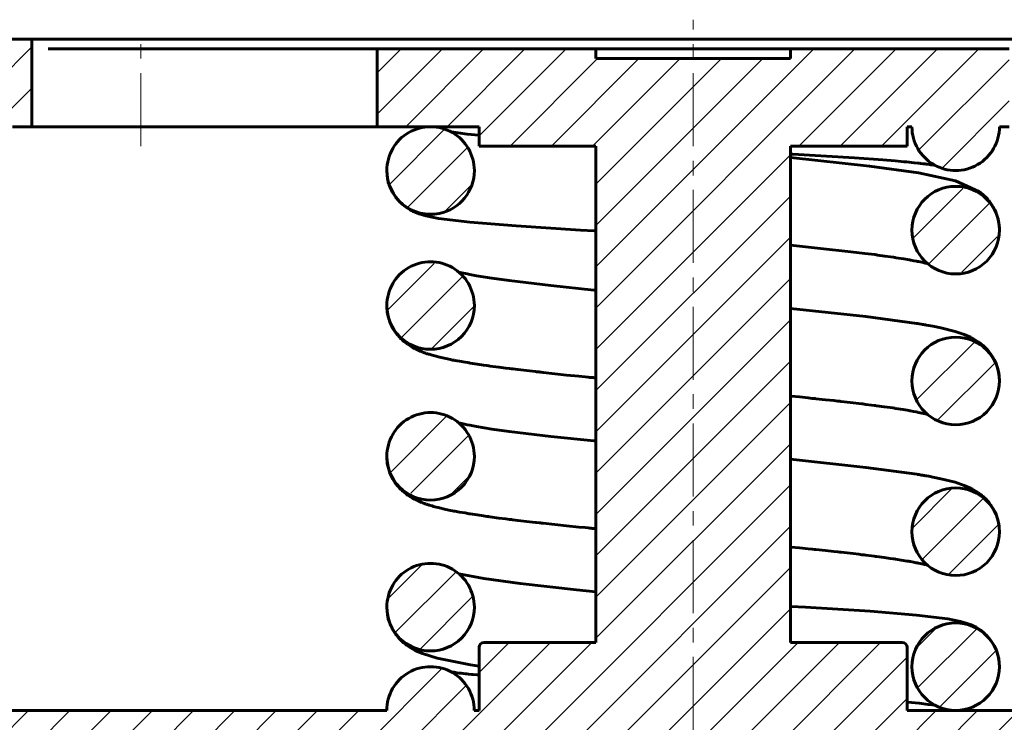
# Model space of a CAD drawing. Header units: millimetres. Extents: x 0 to 420, y 0 to 297.
# Tile 4 of 6: x 145 to 247, y 149 to 222. Entities that reach past the tile are written whole.
import ezdxf

# ---------------------------------------------------------------- set-up
doc = ezdxf.new("R2010")
doc.units = ezdxf.units.MM
doc.linetypes.add('K5LT_AXLED', pattern=[12, 7.5, -1.5, 1.5, -1.5])
doc.linetypes.add('K5LT_BASIC', pattern=[0])
doc.layers.add('Системный слой (1)', color=251, linetype='Continuous', true_color=0x6c6c6c)

# ---------------------------------------------------------------- blocks, each defined once
blk = doc.blocks.new('U0')
at = {"layer": 'Системный слой (1)', "color": 143, "linetype": 'K5LT_BASIC', "lineweight": 60, "true_color": 0x33acca}
for start, end in [(0.0057, 180.0083), (180.0083, 281.5032), (281.5032, 0.0057)]:
    blk.add_arc((187.68, 206.09), 4.5, start, end, dxfattribs=at)
blk = doc.blocks.new('U1')
at = {"layer": 'Системный слой (1)', "color": 143, "linetype": 'K5LT_BASIC', "lineweight": 60, "true_color": 0x33acca}
for start, end in [(0.0081, 180.006), (180.006, 270), (270, 0.0081)]:
    blk.add_arc((241.68, 155.09), 4.5, start, end, dxfattribs=at)
blk = doc.blocks.new('U2')
at = {"layer": 'Системный слой (1)', "color": 143, "linetype": 'K5LT_BASIC', "lineweight": 60, "true_color": 0x33acca}
for start, end in [(0.0036, 180.005), (180.005, 270), (270, 0.0036)]:
    blk.add_arc((187.68, 176.71), 4.5, start, end, dxfattribs=at)
blk = doc.blocks.new('U3')
at = {"layer": 'Системный слой (1)', "color": 143, "linetype": 'K5LT_BASIC', "lineweight": 60, "true_color": 0x33acca}
for start, end in [(0.0036, 180.005), (180.005, 270), (270, 0.0036)]:
    blk.add_arc((187.68, 192.21), 4.5, start, end, dxfattribs=at)
blk = doc.blocks.new('U4')
at = {"layer": 'Системный слой (1)', "color": 143, "linetype": 'K5LT_BASIC', "lineweight": 60, "true_color": 0x33acca}
for start, end in [(0.0654, 180.0056), (180.0056, 270), (270, 0.0654)]:
    blk.add_arc((241.68, 168.96), 4.5, start, end, dxfattribs=at)
blk = doc.blocks.new('U5')
at = {"layer": 'Системный слой (1)', "color": 143, "linetype": 'K5LT_BASIC', "lineweight": 60, "true_color": 0x33acca}
for start, end in [(0.0654, 180.0056), (180.0056, 270), (270, 0.0654)]:
    blk.add_arc((241.68, 199.96), 4.5, start, end, dxfattribs=at)
blk = doc.blocks.new('U6')
at = {"layer": 'Системный слой (1)', "color": 143, "linetype": 'K5LT_BASIC', "lineweight": 60, "true_color": 0x33acca}
for start, end in [(0.0654, 180.0056), (180.0056, 270), (270, 0.0654)]:
    blk.add_arc((241.68, 184.46), 4.5, start, end, dxfattribs=at)
blk = doc.blocks.new('U7')
at = {"layer": 'Системный слой (1)', "color": 143, "linetype": 'K5LT_BASIC', "lineweight": 60, "true_color": 0x33acca}
for start, end in [(0.0036, 180.005), (180.005, 270), (270, 0.0036)]:
    blk.add_arc((187.68, 161.21), 4.5, start, end, dxfattribs=at)
blk = doc.blocks.new('U8')
at = {"layer": 'Системный слой (1)', "color": 143, "linetype": 'K5LT_BASIC', "lineweight": 60, "true_color": 0x33acca}
for p, q in [((189.79, 210.06), (190.51, 209.96)), ((190.51, 209.96), (191.44, 209.84)), ((191.44, 209.84), (192.63, 209.72)), ((192.63, 209.72), (192.68, 209.72))]:
    blk.add_line(p, q, dxfattribs=at)
blk = doc.blocks.new('U9')
at = {"layer": 'Системный слой (1)', "color": 143, "linetype": 'K5LT_BASIC', "lineweight": 60, "true_color": 0x33acca}
for p, q in [((189.79, 154.56), (189.9, 154.54)), ((189.9, 154.54), (190.08, 154.52)), ((190.08, 154.52), (190.11, 154.51)), ((190.11, 154.51), (190.12, 154.51)), ((190.12, 154.51), (190.13, 154.51)), ((190.13, 154.51), (190.17, 154.5)), ((190.17, 154.5), (190.24, 154.49)), ((190.24, 154.49), (190.39, 154.47)), ((190.39, 154.47), (190.63, 154.44)), ((190.63, 154.44), (190.64, 154.44)), ((190.64, 154.44), (190.67, 154.44)), ((190.67, 154.44), (190.72, 154.43)), ((190.72, 154.43), (190.81, 154.42)), ((190.81, 154.42), (191.02, 154.39)), ((191.02, 154.39), (191.26, 154.36)), ((191.26, 154.36), (191.28, 154.36)), ((191.28, 154.36), (191.32, 154.36)), ((191.32, 154.36), (191.41, 154.35)), ((191.41, 154.35), (191.58, 154.33)), ((191.58, 154.33), (191.9, 154.29)), ((191.9, 154.29), (192.07, 154.28)), ((192.07, 154.28), (192.47, 154.24)), ((192.47, 154.24), (192.68, 154.22))]:
    blk.add_line(p, q, dxfattribs=at)
blk = doc.blocks.new('U10')
at = {"layer": 'Системный слой (1)', "color": 143, "linetype": 'K5LT_BASIC', "lineweight": 60, "true_color": 0x33acca}
for p, q in [((183.18, 206.09), (183.24, 205.35)), ((183.24, 205.35), (183.24, 205.34)), ((183.24, 205.34), (183.24, 205.31)), ((183.24, 205.31), (183.25, 205.25)), ((183.25, 205.25), (183.28, 205.13)), ((183.28, 205.13), (183.33, 204.9)), ((183.33, 204.9), (183.41, 204.65)), ((183.41, 204.65), (183.42, 204.63)), ((183.42, 204.63), (183.43, 204.6)), ((183.43, 204.6), (183.44, 204.55)), ((183.44, 204.55), (183.49, 204.44)), ((183.49, 204.44), (183.58, 204.22)), ((183.58, 204.22), (183.69, 203.99)), ((183.69, 203.99), (183.7, 203.97)), ((183.7, 203.97), (183.71, 203.95)), ((183.71, 203.95), (183.74, 203.89)), ((183.74, 203.89), (183.8, 203.79)), ((183.8, 203.79), (183.92, 203.6)), ((183.92, 203.6), (184.06, 203.39)), ((184.06, 203.39), (184.06, 203.38)), ((184.06, 203.38), (184.08, 203.36)), ((184.08, 203.36), (184.11, 203.31)), ((184.11, 203.31), (184.18, 203.23)), ((184.18, 203.23), (184.33, 203.05)), ((184.33, 203.05), (184.49, 202.88)), ((184.49, 202.88), (184.5, 202.87)), ((184.5, 202.87), (184.52, 202.85)), ((184.52, 202.85), (184.56, 202.81)), ((184.56, 202.81), (184.64, 202.74)), ((184.64, 202.74), (184.79, 202.6)), ((184.79, 202.6), (185.1, 202.35)), ((185.1, 202.35), (185.25, 202.25)), ((185.25, 202.25), (185.47, 202.11)), ((185.47, 202.11), (185.48, 202.1)), ((185.48, 202.1), (185.49, 202.09)), ((185.49, 202.09), (185.52, 202.08)), ((185.52, 202.08), (185.59, 202.04)), ((185.59, 202.04), (185.71, 201.97)), ((185.71, 201.97), (185.75, 201.95)), ((185.75, 201.95), (185.87, 201.89)), ((185.87, 201.89), (186.09, 201.79)), ((186.09, 201.79), (186.49, 201.63)), ((186.49, 201.63), (187.18, 201.43)), ((187.18, 201.43), (188.48, 201.17)), ((188.48, 201.17), (191.72, 200.78)), ((191.72, 200.78), (196.47, 200.39)), ((196.47, 200.39), (203.11, 199.97)), ((203.11, 199.97), (204.5, 199.89)), ((204.5, 199.89), (204.61, 199.89)), ((204.61, 199.89), (204.64, 199.88)), ((204.64, 199.88), (204.68, 199.88))]:
    blk.add_line(p, q, dxfattribs=at)
blk = doc.blocks.new('U11')
at = {"layer": 'Системный слой (1)', "color": 143, "linetype": 'K5LT_BASIC', "lineweight": 60, "true_color": 0x33acca}
for p, q in [((183.18, 161.21), (183.24, 160.47)), ((183.24, 160.47), (183.24, 160.46)), ((183.24, 160.46), (183.24, 160.43)), ((183.24, 160.43), (183.25, 160.37)), ((183.25, 160.37), (183.28, 160.25)), ((183.28, 160.25), (183.33, 160.02)), ((183.33, 160.02), (183.41, 159.76)), ((183.41, 159.76), (183.41, 159.75)), ((183.41, 159.75), (183.42, 159.72)), ((183.42, 159.72), (183.44, 159.66)), ((183.44, 159.66), (183.48, 159.55)), ((183.48, 159.55), (183.57, 159.33)), ((183.57, 159.33), (183.68, 159.1)), ((183.68, 159.1), (183.69, 159.08)), ((183.69, 159.08), (183.7, 159.06)), ((183.7, 159.06), (183.73, 159.01)), ((183.73, 159.01), (183.78, 158.9)), ((183.78, 158.9), (183.9, 158.7)), ((183.9, 158.7), (184.04, 158.5)), ((184.04, 158.5), (184.04, 158.49)), ((184.04, 158.49), (184.05, 158.47)), ((184.05, 158.47), (184.08, 158.44)), ((184.08, 158.44), (184.13, 158.37)), ((184.13, 158.37), (184.23, 158.24)), ((184.23, 158.24), (184.39, 158.04)), ((184.39, 158.04), (184.56, 157.87)), ((184.56, 157.87), (184.9, 157.55)), ((184.9, 157.55), (185.09, 157.39)), ((185.09, 157.39), (185.21, 157.3)), ((185.21, 157.3), (185.69, 156.98)), ((185.69, 156.98), (186.1, 156.76)), ((186.1, 156.76), (186.86, 156.43)), ((186.86, 156.43), (188.35, 155.97)), ((188.35, 155.97), (191.78, 155.29)), ((191.78, 155.29), (192.68, 155.15))]:
    blk.add_line(p, q, dxfattribs=at)
blk = doc.blocks.new('U12')
at = {"layer": 'Системный слой (1)', "color": 143, "linetype": 'K5LT_BASIC', "lineweight": 60, "true_color": 0x33acca}
for p, q in [((224.7, 167.4), (224.68, 167.4)), ((224.68, 167.4), (224.68, 167.4)), ((224.71, 167.4), (224.7, 167.4)), ((224.72, 167.4), (224.71, 167.4)), ((224.73, 167.4), (224.72, 167.4)), ((224.72, 167.4), (224.72, 167.4)), ((224.72, 167.4), (224.72, 167.4)), ((224.73, 167.39), (224.73, 167.4)), ((224.74, 167.39), (224.73, 167.39)), ((224.73, 167.39), (224.73, 167.39)), ((224.73, 167.39), (224.73, 167.39)), ((224.75, 167.39), (224.74, 167.39)), ((225.62, 167.31), (224.75, 167.39)), ((226.5, 167.22), (225.62, 167.31)), ((226.93, 167.17), (226.5, 167.22)), ((227.15, 167.15), (226.93, 167.17)), ((227.25, 167.14), (227.15, 167.15)), ((227.31, 167.13), (227.25, 167.14)), ((228.29, 167.03), (227.31, 167.13)), ((229.14, 166.94), (228.29, 167.03)), ((229.55, 166.89), (229.14, 166.94)), ((229.76, 166.87), (229.55, 166.89)), ((229.86, 166.86), (229.76, 166.87)), ((229.91, 166.85), (229.86, 166.86)), ((231.13, 166.71), (229.91, 166.85)), ((231.73, 166.64), (231.13, 166.71)), ((232.03, 166.6), (231.73, 166.64)), ((232.17, 166.59), (232.03, 166.6)), ((232.24, 166.58), (232.17, 166.59)), ((232.28, 166.57), (232.24, 166.58)), ((232.45, 166.55), (232.28, 166.57)), ((233.02, 166.48), (232.45, 166.55)), ((233.3, 166.44), (233.02, 166.48)), ((233.43, 166.43), (233.3, 166.44)), ((233.5, 166.42), (233.43, 166.43)), ((233.54, 166.41), (233.5, 166.42)), ((234.31, 166.31), (233.54, 166.41)), ((234.93, 166.22), (234.31, 166.31)), ((235.23, 166.18), (234.93, 166.22)), ((235.37, 166.16), (235.23, 166.18)), ((235.44, 166.15), (235.37, 166.16)), ((235.48, 166.14), (235.44, 166.15)), ((236.28, 166.02), (235.48, 166.14)), ((236.68, 165.95), (236.28, 166.02)), ((236.87, 165.92), (236.68, 165.95)), ((236.97, 165.9), (236.87, 165.92)), ((237.01, 165.89), (236.97, 165.9)), ((237.04, 165.89), (237.01, 165.89)), ((237.35, 165.83), (237.04, 165.89)), ((237.61, 165.78), (237.35, 165.83)), ((237.74, 165.76), (237.61, 165.78)), ((237.8, 165.74), (237.74, 165.76)), ((237.83, 165.74), (237.8, 165.74)), ((237.85, 165.73), (237.83, 165.74)), ((237.86, 165.73), (237.85, 165.73)), ((238.21, 165.66), (237.86, 165.73)), ((238.36, 165.62), (238.21, 165.66)), ((238.44, 165.61), (238.36, 165.62)), ((238.48, 165.6), (238.44, 165.61)), ((238.49, 165.59), (238.48, 165.6)), ((238.5, 165.59), (238.49, 165.59)), ((238.54, 165.58), (238.5, 165.59)), ((238.77, 165.53), (238.54, 165.58))]:
    blk.add_line(p, q, dxfattribs=at)
blk = doc.blocks.new('U13')
at = {"layer": 'Системный слой (1)', "color": 143, "linetype": 'K5LT_BASIC', "lineweight": 60, "true_color": 0x33acca}
for p, q in [((183.18, 191.95), (183.18, 192.21)), ((183.2, 191.71), (183.18, 191.95)), ((183.22, 191.59), (183.2, 191.71)), ((183.23, 191.52), (183.22, 191.59)), ((183.23, 191.49), (183.23, 191.52)), ((183.23, 191.48), (183.23, 191.49)), ((183.28, 191.22), (183.23, 191.48)), ((183.34, 190.98), (183.28, 191.22)), ((183.38, 190.86), (183.34, 190.98)), ((183.39, 190.8), (183.38, 190.86)), ((183.4, 190.78), (183.39, 190.8)), ((183.41, 190.76), (183.4, 190.78)), ((183.49, 190.52), (183.41, 190.76)), ((183.59, 190.29), (183.49, 190.52)), ((183.64, 190.18), (183.59, 190.29)), ((183.66, 190.13), (183.64, 190.18)), ((183.68, 190.1), (183.66, 190.13)), ((183.68, 190.09), (183.68, 190.1)), ((183.81, 189.86), (183.68, 190.09)), ((183.94, 189.65), (183.81, 189.86)), ((184, 189.55), (183.94, 189.65)), ((184.04, 189.5), (184, 189.55)), ((184.05, 189.47), (184.04, 189.5)), ((184.06, 189.46), (184.05, 189.47)), ((184.08, 189.43), (184.06, 189.46)), ((184.3, 189.16), (184.08, 189.43)), ((184.41, 189.02), (184.3, 189.16)), ((184.47, 188.96), (184.41, 189.02)), ((184.5, 188.93), (184.47, 188.96)), ((184.52, 188.91), (184.5, 188.93)), ((184.53, 188.9), (184.52, 188.91)), ((184.63, 188.79), (184.53, 188.9)), ((184.71, 188.72), (184.63, 188.79)), ((184.74, 188.69), (184.71, 188.72)), ((184.76, 188.67), (184.74, 188.69)), ((184.77, 188.67), (184.76, 188.67)), ((184.94, 188.52), (184.77, 188.67)), ((185.16, 188.34), (184.94, 188.52)), ((185.27, 188.26), (185.16, 188.34)), ((185.32, 188.22), (185.27, 188.26)), ((185.35, 188.2), (185.32, 188.22)), ((185.36, 188.2), (185.35, 188.2)), ((185.57, 188.06), (185.36, 188.2)), ((185.83, 187.9), (185.57, 188.06)), ((185.96, 187.84), (185.83, 187.9)), ((186.02, 187.8), (185.96, 187.84)), ((186.05, 187.79), (186.02, 187.8)), ((186.06, 187.78), (186.05, 187.79)), ((186.39, 187.62), (186.06, 187.78)), ((186.62, 187.52), (186.39, 187.62)), ((186.74, 187.47), (186.62, 187.52)), ((186.8, 187.45), (186.74, 187.47)), ((186.83, 187.44), (186.8, 187.45)), ((186.85, 187.43), (186.83, 187.44)), ((186.94, 187.4), (186.85, 187.43)), ((187.05, 187.36), (186.94, 187.4)), ((187.13, 187.33), (187.05, 187.36)), ((187.18, 187.31), (187.13, 187.33)), ((187.23, 187.3), (187.18, 187.31)), ((187.27, 187.28), (187.23, 187.3)), ((187.34, 187.26), (187.27, 187.28)), ((187.47, 187.22), (187.34, 187.26)), ((187.54, 187.2), (187.47, 187.22)), ((187.83, 187.11), (187.54, 187.2)), ((187.97, 187.07), (187.83, 187.11)), ((188.25, 186.99), (187.97, 187.07)), ((188.45, 186.94), (188.25, 186.99)), ((189.26, 186.76), (188.45, 186.94)), ((189.72, 186.66), (189.26, 186.76)), ((189.95, 186.61), (189.72, 186.66)), ((190.07, 186.59), (189.95, 186.61)), ((190.13, 186.58), (190.07, 186.59)), ((190.16, 186.57), (190.13, 186.58)), ((190.66, 186.48), (190.16, 186.57)), ((191.22, 186.39), (190.66, 186.48)), ((191.5, 186.34), (191.22, 186.39)), ((191.65, 186.31), (191.5, 186.34)), ((191.72, 186.3), (191.65, 186.31)), ((191.76, 186.3), (191.72, 186.3)), ((192.46, 186.19), (191.76, 186.3)), ((193.13, 186.09), (192.46, 186.19)), ((193.48, 186.04), (193.13, 186.09)), ((193.66, 186.01), (193.48, 186.04)), ((193.75, 186), (193.66, 186.01)), ((193.79, 185.99), (193.75, 186)), ((194.7, 185.87), (193.79, 185.99)), ((195.43, 185.78), (194.7, 185.87)), ((195.8, 185.73), (195.43, 185.78)), ((195.99, 185.71), (195.8, 185.73)), ((196.09, 185.7), (195.99, 185.71)), ((196.14, 185.69), (196.09, 185.7)), ((196.66, 185.63), (196.14, 185.69)), ((197.85, 185.49), (196.66, 185.63)), ((198.46, 185.42), (197.85, 185.49)), ((198.57, 185.41), (198.46, 185.42)), ((198.83, 185.38), (198.57, 185.41)), ((198.96, 185.36), (198.83, 185.38)), ((199.02, 185.36), (198.96, 185.36)), ((199.05, 185.35), (199.02, 185.36)), ((199.26, 185.33), (199.05, 185.35)), ((201.67, 185.07), (199.26, 185.33)), ((202.93, 184.94), (201.67, 185.07)), ((203.57, 184.88), (202.93, 184.94)), ((203.9, 184.85), (203.57, 184.88)), ((204.06, 184.83), (203.9, 184.85)), ((204.23, 184.82), (204.06, 184.83)), ((204.27, 184.81), (204.23, 184.82)), ((204.31, 184.81), (204.27, 184.81)), ((204.36, 184.8), (204.31, 184.81)), ((204.41, 184.8), (204.36, 184.8)), ((204.5, 184.79), (204.41, 184.8)), ((204.68, 184.77), (204.5, 184.79))]:
    blk.add_line(p, q, dxfattribs=at)
blk = doc.blocks.new('U14')
at = {"layer": 'Системный слой (1)', "color": 143, "linetype": 'K5LT_BASIC', "lineweight": 60, "true_color": 0x33acca}
for p, q in [((190.58, 164.65), (193.15, 164.15)), ((193.15, 164.15), (196.88, 163.63)), ((196.88, 163.63), (202.67, 162.98)), ((202.67, 162.98), (204.68, 162.78))]:
    blk.add_line(p, q, dxfattribs=at)
blk = doc.blocks.new('U15')
at = {"layer": 'Системный слой (1)', "color": 143, "linetype": 'K5LT_BASIC', "lineweight": 60, "true_color": 0x33acca}
for p, q in [((224.68, 207.41), (232.82, 206.54)), ((232.82, 206.54), (237.86, 205.84)), ((237.86, 205.84), (241.66, 205.03)), ((241.66, 205.03), (244.05, 203.94)), ((244.05, 203.94), (244.14, 203.88)), ((244.14, 203.88), (244.15, 203.87)), ((244.15, 203.87), (244.17, 203.86)), ((244.17, 203.86), (244.22, 203.82)), ((244.22, 203.82), (244.31, 203.75)), ((244.31, 203.75), (244.49, 203.6)), ((244.49, 203.6), (244.54, 203.56)), ((244.54, 203.56), (244.83, 203.27)), ((244.83, 203.27), (245.04, 203.04)), ((245.04, 203.04), (245.05, 203.02)), ((245.05, 203.02), (245.07, 203)), ((245.07, 203), (245.11, 202.95)), ((245.11, 202.95), (245.19, 202.86)), ((245.19, 202.86), (245.33, 202.66)), ((245.33, 202.66), (245.46, 202.46)), ((245.46, 202.46), (245.47, 202.45)), ((245.47, 202.45), (245.48, 202.42)), ((245.48, 202.42), (245.51, 202.37)), ((245.51, 202.37), (245.57, 202.27)), ((245.57, 202.27), (245.69, 202.05)), ((245.69, 202.05), (245.79, 201.82)), ((245.79, 201.82), (245.8, 201.81)), ((245.8, 201.81), (245.81, 201.78)), ((245.81, 201.78), (245.83, 201.72)), ((245.83, 201.72), (245.88, 201.61)), ((245.88, 201.61), (245.96, 201.38)), ((245.96, 201.38), (246.03, 201.13)), ((246.03, 201.13), (246.03, 201.12)), ((246.03, 201.12), (246.04, 201.09)), ((246.04, 201.09), (246.06, 201.03)), ((246.06, 201.03), (246.08, 200.91)), ((246.08, 200.91), (246.12, 200.67)), ((246.12, 200.67), (246.16, 200.41)), ((246.16, 200.41), (246.16, 200.4)), ((246.16, 200.4), (246.16, 200.37)), ((246.16, 200.37), (246.16, 200.32)), ((246.16, 200.32), (246.17, 200.23)), ((246.17, 200.23), (246.18, 200.03)), ((246.18, 200.03), (246.18, 199.99)), ((246.18, 199.99), (246.18, 199.98)), ((246.18, 199.98), (246.18, 199.98)), ((246.18, 199.98), (246.18, 199.98)), ((246.18, 199.98), (246.18, 199.97)), ((246.18, 199.97), (246.18, 199.97)), ((246.18, 199.97), (246.18, 199.97))]:
    blk.add_line(p, q, dxfattribs=at)
blk = doc.blocks.new('U16')
at = {"layer": 'Системный слой (1)', "color": 143, "linetype": 'K5LT_BASIC', "lineweight": 60, "true_color": 0x33acca}
for p, q in [((224.72, 161.29), (224.68, 161.3)), ((226.24, 161.21), (224.72, 161.29)), ((232.88, 160.78), (226.24, 161.21)), ((237.64, 160.4), (232.88, 160.78)), ((240.87, 160.01), (237.64, 160.4)), ((242.18, 159.75), (240.87, 160.01)), ((242.87, 159.54), (242.18, 159.75)), ((243.26, 159.39), (242.87, 159.54)), ((243.49, 159.29), (243.26, 159.39)), ((243.6, 159.23), (243.49, 159.29)), ((243.65, 159.21), (243.6, 159.23)), ((243.77, 159.14), (243.65, 159.21)), ((243.83, 159.1), (243.77, 159.14)), ((243.86, 159.08), (243.83, 159.1)), ((243.88, 159.07), (243.86, 159.08)), ((243.89, 159.07), (243.88, 159.07)), ((244.1, 158.93), (243.89, 159.07)), ((244.25, 158.83), (244.1, 158.93)), ((244.56, 158.58), (244.25, 158.83)), ((244.72, 158.44), (244.56, 158.58)), ((244.8, 158.37), (244.72, 158.44)), ((244.83, 158.33), (244.8, 158.37)), ((244.85, 158.31), (244.83, 158.33)), ((244.86, 158.3), (244.85, 158.31)), ((245.03, 158.12), (244.86, 158.3)), ((245.17, 157.95), (245.03, 158.12)), ((245.24, 157.86), (245.17, 157.95)), ((245.27, 157.82), (245.24, 157.86)), ((245.29, 157.8), (245.27, 157.82)), ((245.3, 157.78), (245.29, 157.8)), ((245.44, 157.58), (245.3, 157.78)), ((245.56, 157.38), (245.44, 157.58)), ((245.62, 157.28), (245.56, 157.38)), ((245.64, 157.23), (245.62, 157.28)), ((245.66, 157.21), (245.64, 157.23)), ((245.66, 157.19), (245.66, 157.21)), ((245.78, 156.96), (245.66, 157.19)), ((245.87, 156.74), (245.78, 156.96)), ((245.91, 156.63), (245.87, 156.74)), ((245.93, 156.57), (245.91, 156.63)), ((245.94, 156.55), (245.93, 156.57)), ((245.94, 156.53), (245.94, 156.55)), ((246.02, 156.27), (245.94, 156.53)), ((246.08, 156.04), (246.02, 156.27)), ((246.1, 155.93), (246.08, 156.04)), ((246.11, 155.87), (246.1, 155.93)), ((246.11, 155.84), (246.11, 155.87)), ((246.12, 155.83), (246.11, 155.84)), ((246.18, 155.09), (246.12, 155.83))]:
    blk.add_line(p, q, dxfattribs=at)
blk = doc.blocks.new('U17')
at = {"layer": 'Системный слой (1)', "color": 143, "linetype": 'K5LT_BASIC', "lineweight": 60, "true_color": 0x33acca}
for p, q in [((227.79, 198.08), (224.68, 198.4)), ((230.91, 197.74), (227.79, 198.08)), ((232.35, 197.56), (230.91, 197.74)), ((233.03, 197.48), (232.35, 197.56)), ((233.36, 197.44), (233.03, 197.48)), ((233.52, 197.41), (233.36, 197.44)), ((233.6, 197.4), (233.52, 197.41)), ((233.64, 197.4), (233.6, 197.4)), ((234.39, 197.3), (233.64, 197.4)), ((234.99, 197.21), (234.39, 197.3)), ((235.28, 197.17), (234.99, 197.21)), ((235.42, 197.15), (235.28, 197.17)), ((235.5, 197.14), (235.42, 197.15)), ((235.53, 197.13), (235.5, 197.14)), ((236.33, 197.01), (235.53, 197.13)), ((236.73, 196.94), (236.33, 197.01)), ((236.92, 196.91), (236.73, 196.94)), ((237.01, 196.89), (236.92, 196.91)), ((237.05, 196.88), (237.01, 196.89)), ((237.08, 196.88), (237.05, 196.88)), ((237.38, 196.82), (237.08, 196.88)), ((237.64, 196.78), (237.38, 196.82)), ((237.76, 196.75), (237.64, 196.78)), ((237.82, 196.74), (237.76, 196.75)), ((237.85, 196.73), (237.82, 196.74)), ((237.86, 196.73), (237.85, 196.73)), ((237.87, 196.73), (237.86, 196.73)), ((238.21, 196.66), (237.87, 196.73)), ((238.37, 196.62), (238.21, 196.66)), ((238.44, 196.61), (238.37, 196.62)), ((238.48, 196.6), (238.44, 196.61)), ((238.49, 196.59), (238.48, 196.6)), ((238.5, 196.59), (238.49, 196.59)), ((238.55, 196.58), (238.5, 196.59)), ((238.77, 196.53), (238.55, 196.58))]:
    blk.add_line(p, q, dxfattribs=at)
blk = doc.blocks.new('U18')
at = {"layer": 'Системный слой (1)', "color": 143, "linetype": 'K5LT_BASIC', "lineweight": 60, "true_color": 0x33acca}
for p, q in [((224.7, 182.9), (224.68, 182.9)), ((224.68, 182.9), (224.68, 182.9)), ((224.71, 182.9), (224.7, 182.9)), ((224.72, 182.9), (224.71, 182.9)), ((224.73, 182.9), (224.72, 182.9)), ((224.72, 182.9), (224.72, 182.9)), ((224.72, 182.9), (224.72, 182.9)), ((224.73, 182.89), (224.73, 182.9)), ((224.74, 182.89), (224.73, 182.89)), ((224.73, 182.89), (224.73, 182.89)), ((224.73, 182.89), (224.73, 182.89)), ((224.75, 182.89), (224.74, 182.89)), ((225.62, 182.81), (224.75, 182.89)), ((226.5, 182.72), (225.62, 182.81)), ((226.93, 182.67), (226.5, 182.72)), ((227.15, 182.65), (226.93, 182.67)), ((227.25, 182.64), (227.15, 182.65)), ((227.31, 182.63), (227.25, 182.64)), ((228.29, 182.53), (227.31, 182.63)), ((229.14, 182.44), (228.29, 182.53)), ((229.55, 182.39), (229.14, 182.44)), ((229.76, 182.37), (229.55, 182.39)), ((229.86, 182.36), (229.76, 182.37)), ((229.91, 182.35), (229.86, 182.36)), ((231.13, 182.21), (229.91, 182.35)), ((231.73, 182.14), (231.13, 182.21)), ((232.03, 182.1), (231.73, 182.14)), ((232.17, 182.09), (232.03, 182.1)), ((232.24, 182.08), (232.17, 182.09)), ((232.28, 182.07), (232.24, 182.08)), ((232.45, 182.05), (232.28, 182.07)), ((233.02, 181.98), (232.45, 182.05)), ((233.3, 181.94), (233.02, 181.98)), ((233.43, 181.93), (233.3, 181.94)), ((233.5, 181.92), (233.43, 181.93)), ((233.54, 181.91), (233.5, 181.92)), ((234.31, 181.81), (233.54, 181.91)), ((234.93, 181.72), (234.31, 181.81)), ((235.23, 181.68), (234.93, 181.72)), ((235.37, 181.66), (235.23, 181.68)), ((235.44, 181.65), (235.37, 181.66)), ((235.48, 181.64), (235.44, 181.65)), ((236.28, 181.52), (235.48, 181.64)), ((236.68, 181.45), (236.28, 181.52)), ((236.87, 181.42), (236.68, 181.45)), ((236.97, 181.4), (236.87, 181.42)), ((237.01, 181.39), (236.97, 181.4)), ((237.04, 181.39), (237.01, 181.39)), ((237.35, 181.33), (237.04, 181.39)), ((237.61, 181.28), (237.35, 181.33)), ((237.74, 181.26), (237.61, 181.28)), ((237.8, 181.24), (237.74, 181.26)), ((237.83, 181.24), (237.8, 181.24)), ((237.85, 181.23), (237.83, 181.24)), ((237.86, 181.23), (237.85, 181.23)), ((238.21, 181.16), (237.86, 181.23)), ((238.36, 181.12), (238.21, 181.16)), ((238.44, 181.11), (238.36, 181.12)), ((238.48, 181.1), (238.44, 181.11)), ((238.49, 181.09), (238.48, 181.1)), ((238.5, 181.09), (238.49, 181.09)), ((238.54, 181.08), (238.5, 181.09)), ((238.77, 181.03), (238.54, 181.08))]:
    blk.add_line(p, q, dxfattribs=at)
blk = doc.blocks.new('U19')
at = {"layer": 'Системный слой (1)', "color": 143, "linetype": 'K5LT_BASIC', "lineweight": 60, "true_color": 0x33acca}
for p, q in [((224.75, 207.79), (224.68, 207.79)), ((224.87, 207.78), (224.75, 207.79)), ((224.94, 207.78), (224.87, 207.78)), ((231.28, 207.39), (224.94, 207.78)), ((234.18, 207.18), (231.28, 207.39)), ((235.46, 207.07), (234.18, 207.18)), ((236.06, 207.02), (235.46, 207.07)), ((236.34, 206.99), (236.06, 207.02)), ((236.48, 206.98), (236.34, 206.99)), ((236.55, 206.97), (236.48, 206.98)), ((236.59, 206.97), (236.55, 206.97)), ((236.63, 206.97), (236.59, 206.97)), ((237.41, 206.89), (236.63, 206.97)), ((237.77, 206.85), (237.41, 206.89)), ((237.94, 206.83), (237.77, 206.85)), ((238.03, 206.82), (237.94, 206.83)), ((238.07, 206.82), (238.03, 206.82)), ((238.09, 206.81), (238.07, 206.82)), ((238.33, 206.79), (238.09, 206.81)), ((238.54, 206.76), (238.33, 206.79)), ((238.64, 206.75), (238.54, 206.76)), ((238.69, 206.74), (238.64, 206.75)), ((238.71, 206.74), (238.69, 206.74)), ((238.72, 206.74), (238.71, 206.74)), ((238.97, 206.71), (238.72, 206.74)), ((239.11, 206.68), (238.97, 206.71)), ((239.19, 206.67), (239.11, 206.68)), ((239.22, 206.67), (239.19, 206.67)), ((239.24, 206.67), (239.22, 206.67)), ((239.25, 206.67), (239.24, 206.67)), ((239.27, 206.66), (239.25, 206.67)), ((239.46, 206.63), (239.27, 206.66)), ((239.57, 206.62), (239.46, 206.63))]:
    blk.add_line(p, q, dxfattribs=at)
blk = doc.blocks.new('U20')
at = {"layer": 'Системный слой (1)', "color": 143, "linetype": 'K5LT_BASIC', "lineweight": 60, "true_color": 0x33acca}
for p, q in [((236.72, 151.46), (236.68, 151.46)), ((237.91, 151.34), (236.72, 151.46)), ((238.85, 151.22), (237.91, 151.34)), ((239.57, 151.12), (238.85, 151.22))]:
    blk.add_line(p, q, dxfattribs=at)
blk = doc.blocks.new('U21')
at = {"layer": 'Системный слой (1)', "color": 143, "linetype": 'K5LT_BASIC', "lineweight": 60, "true_color": 0x33acca}
for p, q in [((190.58, 195.65), (190.89, 195.58)), ((190.89, 195.58), (191.43, 195.46)), ((191.43, 195.46), (191.73, 195.4)), ((191.73, 195.4), (192.4, 195.28)), ((192.4, 195.28), (193.97, 195.02)), ((193.97, 195.02), (195.77, 194.77)), ((195.77, 194.77), (200.04, 194.26)), ((200.04, 194.26), (204.47, 193.8)), ((204.47, 193.8), (204.53, 193.79)), ((204.53, 193.79), (204.61, 193.78)), ((204.61, 193.78), (204.68, 193.78)), ((224.68, 191.91), (232.45, 191.08)), ((232.45, 191.08), (237.69, 190.37)), ((237.69, 190.37), (237.71, 190.36)), ((237.71, 190.36), (237.74, 190.36)), ((237.74, 190.36), (237.8, 190.35)), ((237.8, 190.35), (237.91, 190.33)), ((237.91, 190.33), (238.14, 190.29)), ((238.14, 190.29), (238.26, 190.27)), ((238.26, 190.27), (238.26, 190.27)), ((238.26, 190.27), (238.28, 190.27)), ((238.28, 190.27), (238.29, 190.27)), ((238.29, 190.27), (238.32, 190.26)), ((238.32, 190.26), (238.34, 190.26)), ((238.34, 190.26), (238.36, 190.25)), ((238.36, 190.25), (238.39, 190.25)), ((238.39, 190.25), (238.39, 190.25)), ((238.39, 190.25), (238.39, 190.25)), ((238.39, 190.25), (238.4, 190.25)), ((238.4, 190.25), (238.4, 190.25)), ((238.4, 190.25), (238.41, 190.25)), ((238.41, 190.25), (238.41, 190.25)), ((238.41, 190.25), (238.41, 190.25)), ((238.41, 190.25), (238.41, 190.25)), ((238.41, 190.25), (238.42, 190.24)), ((238.42, 190.24), (238.42, 190.24)), ((238.42, 190.24), (238.43, 190.24)), ((238.43, 190.24), (238.43, 190.24)), ((238.43, 190.24), (238.43, 190.24)), ((238.43, 190.24), (238.44, 190.24)), ((238.44, 190.24), (238.44, 190.24)), ((238.44, 190.24), (238.44, 190.24)), ((238.44, 190.24), (238.44, 190.24)), ((238.44, 190.24), (238.45, 190.24)), ((238.45, 190.24), (238.45, 190.24)), ((238.45, 190.24), (238.45, 190.24)), ((238.45, 190.24), (238.46, 190.24)), ((238.46, 190.24), (238.47, 190.24)), ((238.47, 190.24), (238.47, 190.23)), ((238.47, 190.23), (238.49, 190.23)), ((238.49, 190.23), (238.52, 190.23)), ((238.52, 190.23), (238.57, 190.22)), ((238.57, 190.22), (238.68, 190.2)), ((238.68, 190.2), (238.9, 190.16)), ((238.9, 190.16), (239.33, 190.08)), ((239.33, 190.08), (240.15, 189.91)), ((240.15, 189.91), (241.61, 189.54)), ((241.61, 189.54), (242.56, 189.22)), ((242.56, 189.22), (243.19, 188.95)), ((243.19, 188.95), (243.3, 188.9)), ((243.3, 188.9), (243.31, 188.89)), ((243.31, 188.89), (243.34, 188.87)), ((243.34, 188.87), (243.4, 188.84)), ((243.4, 188.84), (243.52, 188.78)), ((243.52, 188.78), (243.76, 188.63)), ((243.76, 188.63), (243.99, 188.48)), ((243.99, 188.48), (244, 188.47)), ((244, 188.47), (244.03, 188.46)), ((244.03, 188.46), (244.07, 188.43)), ((244.07, 188.43), (244.15, 188.37)), ((244.15, 188.37), (244.25, 188.29)), ((244.25, 188.29), (244.26, 188.29)), ((244.26, 188.29), (244.27, 188.28)), ((244.27, 188.28), (244.31, 188.25)), ((244.31, 188.25), (244.37, 188.2)), ((244.37, 188.2), (244.5, 188.09)), ((244.5, 188.09), (244.76, 187.85)), ((244.76, 187.85), (244.77, 187.84)), ((244.77, 187.84), (244.78, 187.83)), ((244.78, 187.83), (244.8, 187.81)), ((244.8, 187.81), (244.84, 187.77)), ((244.84, 187.77), (244.92, 187.68)), ((244.92, 187.68), (245.08, 187.49)), ((245.08, 187.49), (245.24, 187.29)), ((245.24, 187.29), (245.25, 187.28)), ((245.25, 187.28), (245.27, 187.25)), ((245.27, 187.25), (245.3, 187.2)), ((245.3, 187.2), (245.37, 187.1)), ((245.37, 187.1), (245.5, 186.89)), ((245.5, 186.89), (245.63, 186.67)), ((245.63, 186.67), (245.63, 186.66)), ((245.63, 186.66), (245.65, 186.63)), ((245.65, 186.63), (245.68, 186.58)), ((245.68, 186.58), (245.73, 186.47)), ((245.73, 186.47), (245.83, 186.24)), ((245.83, 186.24), (245.92, 186.01)), ((245.92, 186.01), (245.92, 185.99)), ((245.92, 185.99), (245.93, 185.96)), ((245.93, 185.96), (245.95, 185.91)), ((245.95, 185.91), (245.99, 185.79)), ((245.99, 185.79), (246.05, 185.56)), ((246.05, 185.56), (246.1, 185.29)), ((246.1, 185.29), (246.11, 185.28)), ((246.11, 185.28), (246.11, 185.25)), ((246.11, 185.25), (246.12, 185.19)), ((246.12, 185.19), (246.14, 185.07)), ((246.14, 185.07), (246.16, 184.82)), ((246.16, 184.82), (246.18, 184.57)), ((246.18, 184.57), (246.18, 184.56)), ((246.18, 184.56), (246.18, 184.54)), ((246.18, 184.54), (246.18, 184.5)), ((246.18, 184.5), (246.18, 184.47))]:
    blk.add_line(p, q, dxfattribs=at)
blk = doc.blocks.new('U22')
at = {"layer": 'Системный слой (1)', "color": 143, "linetype": 'K5LT_BASIC', "lineweight": 60, "true_color": 0x33acca}
for p, q in [((183.18, 176.45), (183.18, 176.71)), ((183.2, 176.21), (183.18, 176.45)), ((183.22, 176.09), (183.2, 176.21)), ((183.23, 176.02), (183.22, 176.09)), ((183.23, 175.99), (183.23, 176.02)), ((183.23, 175.98), (183.23, 175.99)), ((183.28, 175.72), (183.23, 175.98)), ((183.34, 175.48), (183.28, 175.72)), ((183.38, 175.36), (183.34, 175.48)), ((183.39, 175.3), (183.38, 175.36)), ((183.4, 175.28), (183.39, 175.3)), ((183.41, 175.26), (183.4, 175.28)), ((183.49, 175.02), (183.41, 175.26)), ((183.59, 174.79), (183.49, 175.02)), ((183.64, 174.68), (183.59, 174.79)), ((183.66, 174.63), (183.64, 174.68)), ((183.68, 174.6), (183.66, 174.63)), ((183.68, 174.59), (183.68, 174.6)), ((183.81, 174.36), (183.68, 174.59)), ((183.94, 174.15), (183.81, 174.36)), ((184, 174.05), (183.94, 174.15)), ((184.04, 174), (184, 174.05)), ((184.05, 173.97), (184.04, 174)), ((184.06, 173.96), (184.05, 173.97)), ((184.08, 173.93), (184.06, 173.96)), ((184.3, 173.66), (184.08, 173.93)), ((184.41, 173.52), (184.3, 173.66)), ((184.47, 173.46), (184.41, 173.52)), ((184.5, 173.43), (184.47, 173.46)), ((184.52, 173.41), (184.5, 173.43)), ((184.53, 173.4), (184.52, 173.41)), ((184.63, 173.29), (184.53, 173.4)), ((184.71, 173.22), (184.63, 173.29)), ((184.74, 173.19), (184.71, 173.22)), ((184.76, 173.17), (184.74, 173.19)), ((184.77, 173.17), (184.76, 173.17)), ((184.94, 173.02), (184.77, 173.17)), ((185.16, 172.84), (184.94, 173.02)), ((185.27, 172.76), (185.16, 172.84)), ((185.32, 172.72), (185.27, 172.76)), ((185.35, 172.7), (185.32, 172.72)), ((185.36, 172.7), (185.35, 172.7)), ((185.57, 172.56), (185.36, 172.7)), ((185.83, 172.4), (185.57, 172.56)), ((185.96, 172.34), (185.83, 172.4)), ((186.02, 172.3), (185.96, 172.34)), ((186.05, 172.29), (186.02, 172.3)), ((186.06, 172.28), (186.05, 172.29)), ((186.39, 172.12), (186.06, 172.28)), ((186.62, 172.02), (186.39, 172.12)), ((186.74, 171.97), (186.62, 172.02)), ((186.8, 171.95), (186.74, 171.97)), ((186.83, 171.94), (186.8, 171.95)), ((186.85, 171.93), (186.83, 171.94)), ((186.94, 171.9), (186.85, 171.93)), ((187.05, 171.86), (186.94, 171.9)), ((187.13, 171.83), (187.05, 171.86)), ((187.18, 171.81), (187.13, 171.83)), ((187.23, 171.8), (187.18, 171.81)), ((187.27, 171.78), (187.23, 171.8)), ((187.34, 171.76), (187.27, 171.78)), ((187.47, 171.72), (187.34, 171.76)), ((187.54, 171.7), (187.47, 171.72)), ((187.83, 171.61), (187.54, 171.7)), ((187.97, 171.57), (187.83, 171.61)), ((188.25, 171.49), (187.97, 171.57)), ((188.45, 171.44), (188.25, 171.49)), ((189.26, 171.26), (188.45, 171.44)), ((189.72, 171.16), (189.26, 171.26)), ((189.95, 171.11), (189.72, 171.16)), ((190.07, 171.09), (189.95, 171.11)), ((190.13, 171.08), (190.07, 171.09)), ((190.16, 171.07), (190.13, 171.08)), ((190.66, 170.98), (190.16, 171.07)), ((191.22, 170.89), (190.66, 170.98)), ((191.5, 170.84), (191.22, 170.89)), ((191.65, 170.81), (191.5, 170.84)), ((191.72, 170.8), (191.65, 170.81)), ((191.76, 170.8), (191.72, 170.8)), ((192.46, 170.69), (191.76, 170.8)), ((193.13, 170.59), (192.46, 170.69)), ((193.48, 170.54), (193.13, 170.59)), ((193.66, 170.51), (193.48, 170.54)), ((193.75, 170.5), (193.66, 170.51)), ((193.79, 170.49), (193.75, 170.5)), ((194.7, 170.37), (193.79, 170.49)), ((195.43, 170.28), (194.7, 170.37)), ((195.8, 170.23), (195.43, 170.28)), ((195.99, 170.21), (195.8, 170.23)), ((196.09, 170.2), (195.99, 170.21)), ((196.14, 170.19), (196.09, 170.2)), ((196.66, 170.13), (196.14, 170.19)), ((197.85, 169.99), (196.66, 170.13)), ((198.46, 169.92), (197.85, 169.99)), ((198.57, 169.91), (198.46, 169.92)), ((198.83, 169.88), (198.57, 169.91)), ((198.96, 169.86), (198.83, 169.88)), ((199.02, 169.86), (198.96, 169.86)), ((199.05, 169.85), (199.02, 169.86)), ((199.26, 169.83), (199.05, 169.85)), ((201.67, 169.57), (199.26, 169.83)), ((202.93, 169.44), (201.67, 169.57)), ((203.57, 169.38), (202.93, 169.44)), ((203.9, 169.35), (203.57, 169.38)), ((204.06, 169.33), (203.9, 169.35)), ((204.23, 169.32), (204.06, 169.33)), ((204.27, 169.31), (204.23, 169.32)), ((204.31, 169.31), (204.27, 169.31)), ((204.36, 169.3), (204.31, 169.31)), ((204.41, 169.3), (204.36, 169.3)), ((204.5, 169.29), (204.41, 169.3)), ((204.68, 169.27), (204.5, 169.29))]:
    blk.add_line(p, q, dxfattribs=at)
blk = doc.blocks.new('U23')
at = {"layer": 'Системный слой (1)', "color": 143, "linetype": 'K5LT_BASIC', "lineweight": 60, "true_color": 0x33acca}
for p, q in [((190.58, 180.15), (190.89, 180.08)), ((190.89, 180.08), (191.43, 179.96)), ((191.43, 179.96), (191.73, 179.9)), ((191.73, 179.9), (192.4, 179.78)), ((192.4, 179.78), (193.97, 179.52)), ((193.97, 179.52), (195.77, 179.27)), ((195.77, 179.27), (200.04, 178.76)), ((200.04, 178.76), (204.47, 178.3)), ((204.47, 178.3), (204.53, 178.29)), ((204.53, 178.29), (204.61, 178.28)), ((204.61, 178.28), (204.68, 178.28)), ((224.68, 176.41), (232.45, 175.58)), ((232.45, 175.58), (237.69, 174.87)), ((237.69, 174.87), (237.71, 174.86)), ((237.71, 174.86), (237.74, 174.86)), ((237.74, 174.86), (237.8, 174.85)), ((237.8, 174.85), (237.91, 174.83)), ((237.91, 174.83), (238.14, 174.79)), ((238.14, 174.79), (238.26, 174.77)), ((238.26, 174.77), (238.26, 174.77)), ((238.26, 174.77), (238.28, 174.77)), ((238.28, 174.77), (238.29, 174.77)), ((238.29, 174.77), (238.32, 174.76)), ((238.32, 174.76), (238.34, 174.76)), ((238.34, 174.76), (238.36, 174.75)), ((238.36, 174.75), (238.39, 174.75)), ((238.39, 174.75), (238.39, 174.75)), ((238.39, 174.75), (238.39, 174.75)), ((238.39, 174.75), (238.4, 174.75)), ((238.4, 174.75), (238.4, 174.75)), ((238.4, 174.75), (238.41, 174.75)), ((238.41, 174.75), (238.41, 174.75)), ((238.41, 174.75), (238.41, 174.75)), ((238.41, 174.75), (238.41, 174.75)), ((238.41, 174.75), (238.42, 174.74)), ((238.42, 174.74), (238.42, 174.74)), ((238.42, 174.74), (238.43, 174.74)), ((238.43, 174.74), (238.43, 174.74)), ((238.43, 174.74), (238.43, 174.74)), ((238.43, 174.74), (238.44, 174.74)), ((238.44, 174.74), (238.44, 174.74)), ((238.44, 174.74), (238.44, 174.74)), ((238.44, 174.74), (238.44, 174.74)), ((238.44, 174.74), (238.45, 174.74)), ((238.45, 174.74), (238.45, 174.74)), ((238.45, 174.74), (238.45, 174.74)), ((238.45, 174.74), (238.46, 174.74)), ((238.46, 174.74), (238.47, 174.74)), ((238.47, 174.74), (238.47, 174.73)), ((238.47, 174.73), (238.49, 174.73)), ((238.49, 174.73), (238.52, 174.73)), ((238.52, 174.73), (238.57, 174.72)), ((238.57, 174.72), (238.68, 174.7)), ((238.68, 174.7), (238.9, 174.66)), ((238.9, 174.66), (239.33, 174.58)), ((239.33, 174.58), (240.15, 174.41)), ((240.15, 174.41), (241.61, 174.04)), ((241.61, 174.04), (242.56, 173.72)), ((242.56, 173.72), (243.19, 173.45)), ((243.19, 173.45), (243.3, 173.4)), ((243.3, 173.4), (243.31, 173.39)), ((243.31, 173.39), (243.34, 173.37)), ((243.34, 173.37), (243.4, 173.34)), ((243.4, 173.34), (243.52, 173.28)), ((243.52, 173.28), (243.76, 173.13)), ((243.76, 173.13), (243.99, 172.98)), ((243.99, 172.98), (244, 172.97)), ((244, 172.97), (244.03, 172.96)), ((244.03, 172.96), (244.07, 172.93)), ((244.07, 172.93), (244.15, 172.87)), ((244.15, 172.87), (244.25, 172.79)), ((244.25, 172.79), (244.26, 172.79)), ((244.26, 172.79), (244.27, 172.78)), ((244.27, 172.78), (244.31, 172.75)), ((244.31, 172.75), (244.37, 172.7)), ((244.37, 172.7), (244.5, 172.59)), ((244.5, 172.59), (244.76, 172.35)), ((244.76, 172.35), (244.77, 172.34)), ((244.77, 172.34), (244.78, 172.33)), ((244.78, 172.33), (244.8, 172.31)), ((244.8, 172.31), (244.84, 172.27)), ((244.84, 172.27), (244.92, 172.18)), ((244.92, 172.18), (245.08, 171.99)), ((245.08, 171.99), (245.24, 171.79)), ((245.24, 171.79), (245.25, 171.78)), ((245.25, 171.78), (245.27, 171.75)), ((245.27, 171.75), (245.3, 171.7)), ((245.3, 171.7), (245.37, 171.6)), ((245.37, 171.6), (245.5, 171.39)), ((245.5, 171.39), (245.63, 171.17)), ((245.63, 171.17), (245.63, 171.16)), ((245.63, 171.16), (245.65, 171.13)), ((245.65, 171.13), (245.68, 171.08)), ((245.68, 171.08), (245.73, 170.97)), ((245.73, 170.97), (245.83, 170.74)), ((245.83, 170.74), (245.92, 170.51)), ((245.92, 170.51), (245.92, 170.49)), ((245.92, 170.49), (245.93, 170.46)), ((245.93, 170.46), (245.95, 170.41)), ((245.95, 170.41), (245.99, 170.29)), ((245.99, 170.29), (246.05, 170.06)), ((246.05, 170.06), (246.1, 169.79)), ((246.1, 169.79), (246.11, 169.78)), ((246.11, 169.78), (246.11, 169.75)), ((246.11, 169.75), (246.12, 169.69)), ((246.12, 169.69), (246.14, 169.57)), ((246.14, 169.57), (246.16, 169.32)), ((246.16, 169.32), (246.18, 169.07)), ((246.18, 169.07), (246.18, 169.06)), ((246.18, 169.06), (246.18, 169.04)), ((246.18, 169.04), (246.18, 169)), ((246.18, 169), (246.18, 168.97))]:
    blk.add_line(p, q, dxfattribs=at)

msp = doc.modelspace()

# ---------------------------------------------------------------- hatches: boundary and pattern name
at = {"layer": 'Системный слой (1)'}
h = msp.add_hatch(dxfattribs=at)
h.set_pattern_fill('', angle=45, style=0, pattern_type=0)
h.set_pattern_definition([(45, (0, 0), (-2.12132, 2.12132), [])])
h.paths.add_polyline_path([(183.177, 150.589), (142.677, 150.589), (142.323, 150.443), (142.177, 150.089), (142.177, 140.589), (143.677, 140.589), (142.677, 139.589), (142.677, 138.589), (133.677, 138.589), (132.263, 139.175), (131.677, 140.589), (131.677, 205.571), (132.263, 206.985), (133.159, 207.503), (144.677, 210.589), (146.677, 210.589), (146.677, 219.589), (120.177, 219.589), (119.823, 219.443), (119.677, 219.089), (119.677, 141.589), (113.177, 141.589), (112.823, 141.443), (112.677, 141.089), (112.677, 135.089), (112.823, 134.735), (113.177, 134.589), (119.677, 134.589), (119.677, 127.089), (119.823, 126.735), (120.177, 126.589), (146.177, 126.589), (146.531, 126.735), (146.677, 127.089), (146.677, 140.589), (147.677, 140.589), (147.677, 141.089), (147.823, 141.443), (148.177, 141.589), (281.177, 141.589), (281.531, 141.443), (281.677, 141.089), (281.677, 140.589), (282.677, 140.589), (282.677, 127.089), (282.823, 126.735), (283.177, 126.589), (309.177, 126.589), (309.531, 126.735), (309.677, 127.089), (309.677, 134.589), (316.177, 134.589), (316.531, 134.735), (316.677, 135.089), (316.677, 141.089), (316.531, 141.443), (316.177, 141.589), (309.677, 141.589), (309.677, 219.089), (309.531, 219.443), (309.177, 219.589), (282.677, 219.589), (282.677, 210.589), (284.677, 210.589), (296.195, 207.503), (297.409, 206.571), (297.677, 205.571), (297.677, 140.589), (297.091, 139.175), (295.677, 138.589), (286.677, 138.589), (286.677, 139.589), (285.677, 140.589), (287.177, 140.589), (287.177, 150.089), (287.031, 150.443), (286.677, 150.589), (241.677, 150.589), (236.677, 150.589), (236.677, 157.089), (236.531, 157.443), (236.177, 157.589), (224.677, 157.589), (224.677, 208.589), (236.677, 208.589), (236.677, 210.589), (237.177, 210.589), (237.237, 209.859), (238.233, 207.692), (240.201, 206.338), (242.587, 206.182), (244.739, 207.291), (245.997, 209.327), (246.177, 210.589), (247.177, 210.589), (247.177, 218.589), (224.677, 218.589), (224.677, 217.589), (204.677, 217.589), (204.677, 218.589), (182.177, 218.589), (182.177, 210.589), (192.677, 210.589), (192.677, 208.589), (204.677, 208.589), (204.677, 157.589), (193.177, 157.589), (192.823, 157.443), (192.677, 157.089), (192.677, 150.589), (192.177, 150.589), (191.641, 152.719), (189.762, 154.577), (187.386, 155.08), (185.123, 154.294), (183.581, 152.452)])
h.paths.add_polyline_path([(241.677, 150.589), (243.54, 150.993), (245.384, 152.538), (246.169, 154.82), (245.661, 157.182), (244.002, 158.942), (241.647, 159.589), (239.296, 158.907), (237.676, 157.148), (237.186, 154.8), (237.981, 152.522), (239.887, 150.96)])
h.paths.add_polyline_path([(188.574, 201.679), (190.075, 202.281), (191.799, 204.284), (192.126, 206.762), (191.146, 208.955), (189.169, 210.334), (186.761, 210.495), (184.612, 209.384), (183.317, 207.204), (183.38, 204.754), (184.678, 202.734), (186.993, 201.641)])
h.paths.add_polyline_path([(187.677, 156.714), (190.001, 157.36), (191.658, 159.116), (192.169, 161.482), (191.392, 163.754), (189.551, 165.305), (187.172, 165.686), (184.96, 164.801), (183.427, 162.691), (183.282, 160.247), (184.396, 158.134), (186.605, 156.844)])
h.paths.add_polyline_path([(241.677, 164.464), (244.001, 165.11), (245.659, 166.868), (246.159, 169.367), (245.247, 171.703), (243.217, 173.192), (240.703, 173.357), (238.533, 172.183), (237.307, 170.039), (237.393, 167.588), (238.703, 165.587), (241.012, 164.513)])
h.paths.add_polyline_path([(187.677, 172.214), (190.001, 172.86), (191.658, 174.616), (192.169, 176.982), (191.392, 179.254), (189.551, 180.805), (187.172, 181.186), (184.96, 180.301), (183.427, 178.191), (183.282, 175.747), (184.396, 173.634), (186.605, 172.344)])
h.paths.add_polyline_path([(241.677, 179.964), (244.001, 180.61), (245.659, 182.368), (246.159, 184.867), (245.247, 187.203), (243.217, 188.692), (240.703, 188.857), (238.533, 187.683), (237.307, 185.539), (237.393, 183.088), (238.703, 181.087), (241.012, 180.013)])
h.paths.add_polyline_path([(187.677, 187.714), (190.001, 188.36), (191.658, 190.116), (192.169, 192.482), (191.392, 194.754), (189.551, 196.305), (187.172, 196.686), (184.96, 195.801), (183.427, 193.691), (183.282, 191.247), (184.396, 189.134), (186.605, 187.844)])
h.paths.add_polyline_path([(241.677, 195.464), (244.001, 196.11), (245.659, 197.868), (246.159, 200.367), (245.247, 202.703), (243.217, 204.192), (240.703, 204.357), (238.533, 203.183), (237.307, 201.039), (237.393, 198.588), (238.703, 196.587), (241.012, 195.513)])

# ---------------------------------------------------------------- linework, layer by layer
at = {"layer": 'Системный слой (1)', "color": 30, "linetype": 'K5LT_AXLED', "lineweight": 18, "true_color": 0xff8000}
for p, q in [((214.677, 124.589), (214.677, 221.589)), ((157.876, 208.589), (157.876, 220.589))]:
    msp.add_line(p, q, dxfattribs=at)
at = {"layer": 'Системный слой (1)', "color": 143, "linetype": 'K5LT_BASIC', "lineweight": 60, "true_color": 0x33acca}
for p, q in [((120.177, 219.589), (146.677, 219.589)), ((146.677, 210.589), (146.677, 219.589)), ((282.677, 219.589), (146.677, 219.589)), ((162.756, 218.589), (148.356, 218.589)), ((162.756, 218.589), (182.177, 218.589)), ((182.177, 218.589), (182.177, 210.589)), ((182.177, 218.589), (204.677, 218.589)), ((204.677, 217.589), (204.677, 218.589)), ((224.677, 218.589), (204.677, 218.589)), ((224.677, 217.589), (224.677, 218.589)), ((224.677, 218.589), (247.177, 218.589)), ((204.677, 217.589), (224.677, 217.589)), ((144.677, 210.589), (146.677, 210.589)), ((148.356, 210.589), (146.677, 210.589)), ((162.756, 210.589), (148.356, 210.589)), ((182.177, 210.589), (162.756, 210.589)), ((182.177, 210.589), (192.677, 210.589)), ((192.677, 210.589), (192.677, 208.589)), ((236.677, 210.589), (237.177, 210.589)), ((236.677, 210.589), (236.677, 208.589)), ((246.177, 210.589), (247.177, 210.589)), ((204.677, 208.589), (192.677, 208.589)), ((204.677, 157.589), (204.677, 208.589)), ((236.677, 208.589), (224.677, 208.589)), ((224.677, 157.589), (224.677, 208.589)), ((192.177, 192.214), (192.177, 192.214)), ((192.177, 176.714), (192.177, 176.714)), ((192.177, 161.214), (192.177, 161.214)), ((192.677, 150.589), (192.677, 157.089)), ((193.177, 157.589), (204.677, 157.589)), ((224.677, 157.589), (236.177, 157.589)), ((236.677, 150.589), (236.677, 157.089)), ((237.177, 155.089), (237.177, 155.089)), ((142.677, 150.589), (183.177, 150.589)), ((192.177, 150.589), (192.677, 150.589)), ((236.677, 150.589), (241.677, 150.589)), ((241.677, 150.589), (286.677, 150.589))]:
    msp.add_line(p, q, dxfattribs=at)
for centre, radius, start, end in [((241.677, 210.589), 4.5, 179.99999, 0), ((193.177, 157.089), 0.5, 90, 180), ((236.177, 157.089), 0.5, 0, 90), ((187.677, 150.589), 4.5, 0, 180.00001)]:
    msp.add_arc(centre, radius, start, end, dxfattribs=at)

# ---------------------------------------------------------------- block references
at = {"layer": 'Системный слой (1)'}
for name in ['U0', 'U8', 'U19', 'U15', 'U10', 'U5', 'U17', 'U3', 'U21', 'U13', 'U6', 'U18', 'U2', 'U23', 'U22', 'U4', 'U12', 'U7', 'U14', 'U11', 'U16', 'U1', 'U9', 'U20']:
    msp.add_blockref(name, (0, 0), dxfattribs=at)

doc.saveas('drawing.dxf')
